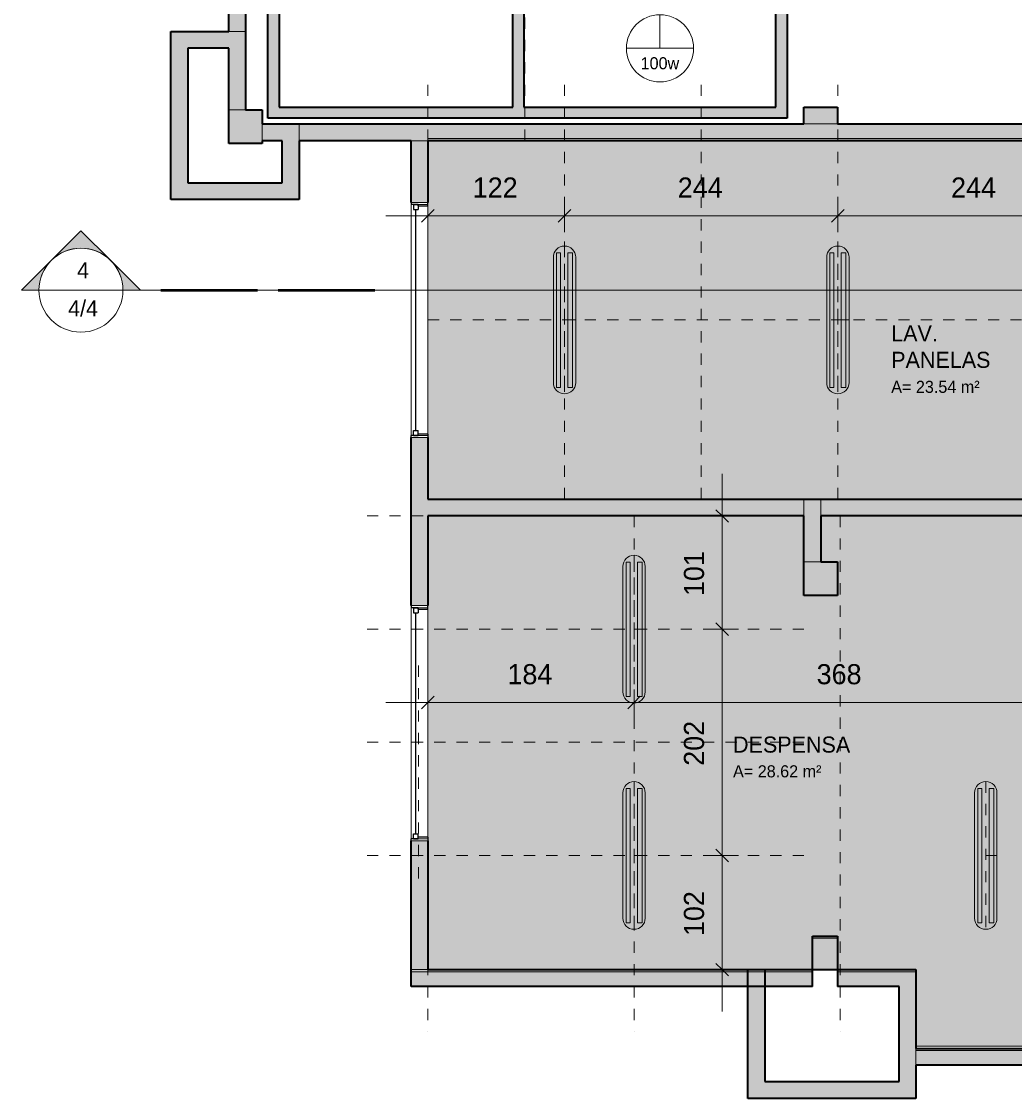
# Model space of a CAD drawing. Header units: metres. Extents: x -31 to 96, y -24 to 31.
# Tile 1 of 155: x -30.36 to -21.5, y -21.31 to -11.7. Entities that reach past the tile are written whole.
import ezdxf

# ---------------------------------------------------------------- set-up
doc = ezdxf.new("R2010")
doc.units = ezdxf.units.M
doc.linetypes.add('Oculta', pattern=[0.007144, 0.004763, -0.002381])
for name, color, linetype, lineweight in [('A-ANNO-DIMS', 211, 'Continuous', 9), ('A-ANNO-DIMS-75', 211, 'Continuous', 9), ('A-AREA-IDEN', 2, 'Continuous', 9), ('A-DETL', 90, 'Continuous', 18), ('A-DETL-GENF', 92, 'Continuous', 18), ('A-DETL-HDLN', 90, 'Oculta', 18), ('A-GLAZ', 151, 'Continuous', 18), ('A-WALL', 113, 'Continuous', 18), ('A-WALL-PATT', 111, 'Continuous', 35), ('G-ANNO-SYMB', 111, 'Continuous', 9), ('G-ANNO-TEXT', 231, 'Continuous', 9)]:
    doc.layers.add(name, color=color, linetype=linetype, lineweight=lineweight)
doc.styles.add('Century Gothic', font='GOTHIC.TTF', dxfattribs={"height": 0.143711})
doc.styles.add('Century Gothic_2', font='GOTHIC.TTF', dxfattribs={"height": 0.179639})
doc.styles.add('Century Gothic_3', font='GOTHIC.TTF', dxfattribs={"height": 0.107783})
doc.styles.add('Century Gothic_B', font='txt', dxfattribs={"height": 0.143612})
doc.dimstyles.new('_Cotas_detalhamento_2_5_mm', dxfattribs={"dimscale": 0.3048, "dimtxt": 0.1875, "dimasz": 0.369094, "dimexe": 0.246063, "dimexo": 0.738189, "dimgap": 0.369094, "dimtad": 1, "dimdec": 0, "dimlfac": 100, "dimzin": 0, "dimdsep": 46, "dimtxsty": 'Century Gothic_2', "dimblk1": 'OBLIQUE', "dimblk2": 'OBLIQUE', "dimsah": 1, "dimcen": 0.09, "dimdle": 1.230315, "dimazin": 0, "dimtfac": 1, "dimtdec": 4, "dimtix": 1, "dimtmove": 0, "dimatfit": 3, "dimfxl": 1, "dimtvp": 1, "dimtolj": 1, "dimtzin": 0, "dimarcsym": 2})

# ---------------------------------------------------------------- blocks, each defined once
blk = doc.blocks.new('Casement w Mullions-Number_0002 - Janela 300 x 150 _cm_-1038435-PLANTA DE TETO - LUMINOTÉCNICO')
at = {"layer": 'A-GLAZ', "lineweight": 25}
for p, q in [((-1.05, 0.075), (-1.03095, 0.075)), ((-1.03095, 0.01055), (-1.03095, 0.075)), ((-1.03095, 0.055), (-1.03095, 0.01055)), ((-1.03095, 0.055), (-0.9865, 0.055)), ((-1.03095, 0.01055), (-0.9865, 0.01055)), ((-1.03095, 0.01055), (-1.01825, 0.01055)), ((-1.01825, -0.075), (-1.01825, 0.01055)), ((-0.9865, 0.055), (-0.9865, 0.01055)), ((-0.9865, 0.03277), (0.9865, 0.03277)), ((0.9865, 0.055), (0.9865, 0.01055)), ((1.03095, 0.055), (0.9865, 0.055)), ((1.03095, 0.01055), (0.9865, 0.01055)), ((1.01825, 0.01055), (1.03095, 0.01055)), ((1.01825, 0.01055), (1.01825, -0.075)), ((1.03095, 0.01055), (1.03095, 0.075)), ((1.05, 0.075), (1.03095, 0.075)), ((1.03095, 0.055), (1.03095, 0.01055)), ((-1.01825, -0.075), (-1.05, -0.075)), ((1.01825, -0.075), (1.05, -0.075))]:
    blk.add_line(p, q, dxfattribs=at)
at = {"layer": 'A-GLAZ'}
for p, q in [((-1.03095, 0.075), (-1.05, 0.075)), ((-1.05, 0.075), (-1.05, -0.075)), ((-1.03095, -0.075), (-1.03095, 0.075)), ((1.03095, 0.075), (-1.03095, 0.075)), ((-1.03095, 0.075), (-1.03095, -0.075)), ((1.03095, 0.075), (1.03095, -0.075)), ((1.05, 0.075), (1.03095, 0.075)), ((1.03095, -0.075), (1.03095, 0.075)), ((1.05, -0.075), (1.05, 0.075)), ((-1.05, -0.075), (-1.03095, -0.075)), ((-1.03095, -0.075), (1.03095, -0.075)), ((1.03095, -0.075), (1.05, -0.075))]:
    blk.add_line(p, q, dxfattribs=at)
blk = doc.blocks.new('Corte - M_Extremidade superior do corte - Preenchido-1049-PLANTA DE TETO - LUMINOTÉCNICO')
at = {"layer": 'G-ANNO-SYMB'}
h = blk.add_hatch(color=256, dxfattribs=at)
edge = h.paths.add_edge_path(flags=0)
edge.add_line((-0.00954, 0.00354), (-0.006, 0.00707))
edge.add_line((-0.006, 0.00707), (-0.00246, 0.00354))
edge.add_arc((-0.006, 0), 0.005, 45, 135)
h = blk.add_hatch(color=256, dxfattribs=at)
edge = h.paths.add_edge_path(flags=0)
edge.add_arc((-0.006, 0), 0.005, 135, 180)
edge.add_line((-0.011, 0), (-0.01307, 0))
edge.add_line((-0.01307, 0), (-0.00954, 0.00354))
h = blk.add_hatch(color=256, dxfattribs=at)
edge = h.paths.add_edge_path(flags=0)
edge.add_line((-0.00246, 0.00354), (0.00107, 0))
edge.add_line((0.00107, 0), (-0.001, 0))
edge.add_arc((-0.006, 0), 0.005, 0, 45)
for p, q in [((-0.006, 0.00707), (-0.00954, 0.00354)), ((-0.00246, 0.00354), (-0.006, 0.00707)), ((-0.00954, 0.00354), (-0.01307, 0)), ((0.00107, 0), (-0.00246, 0.00354)), ((-0.01307, 0), (-0.011, 0)), ((-0.001, 0), (0.00107, 0)), ((-0.011, 0), (-0.01307, 0)), ((-0.001, 0), (0.00107, 0))]:
    blk.add_line(p, q, dxfattribs=at)
at = {"layer": 'G-ANNO-SYMB', "lineweight": 50}
for p, q in [((0.00351, 0), (0.01502, 0)), ((0.01746, 0), (0.02898, 0))]:
    blk.add_line(p, q, dxfattribs=at)
at = {"layer": 'G-ANNO-SYMB'}
for start, end in [(360, 180), (45, 135), (135, 180), (0, 45), (180, 360)]:
    blk.add_arc((-0.006, 0), 0.005, start, end, dxfattribs=at)
blk = doc.blocks.new('DIMBLOCK200-PLANTA DE TETO - LUMINOTÉCNICO')
at = {"layer": 'A-ANNO-DIMS-75'}
for p, q in [((-26.734, -13.5806), (-26.734, -13.3602)), ((-25.514, -13.5806), (-25.514, -13.3602)), ((-27.109, -13.4352), (-25.514, -13.4352)), ((-26.734, -13.4352), (-26.734, -13.5806)), ((-25.514, -13.4352), (-25.514, -13.5806))]:
    blk.add_line(p, q, dxfattribs=at)
at = {"layer": 'A-ANNO-DIMS-75', "lineweight": 18}
for p, q in [((-26.734, -13.4352), (-26.7902, -13.4914)), ((-26.734, -13.4352), (-26.6777, -13.3789)), ((-25.514, -13.4352), (-25.5702, -13.4914)), ((-25.514, -13.4352), (-25.4577, -13.3789))]:
    blk.add_line(p, q, dxfattribs=at)
at = {"layer": 'A-ANNO-DIMS-75', "color": 0, "insert": (-26.3338, -13.0924), "char_height": 0.17964, "width": 0.503571, "attachment_point": 1, "line_spacing_factor": 0.984117, "style": 'Century Gothic_2'}
blk.add_mtext('122', dxfattribs=at)
blk = doc.blocks.new('_Oblique')
at = {"color": 0, "linetype": 'ByBlock', "lineweight": -2}
blk.add_line((-0.5, -0.5), (0.5, 0.5), dxfattribs=at)
blk = doc.blocks.new('DIMBLOCK201-PLANTA DE TETO - LUMINOTÉCNICO')
at = {"layer": 'A-ANNO-DIMS-75'}
for p, q in [((-25.514, -13.5806), (-25.514, -13.3602)), ((-23.074, -13.5806), (-23.074, -13.3602)), ((-25.514, -13.4352), (-23.074, -13.4352)), ((-25.514, -13.4352), (-25.514, -13.5806)), ((-23.074, -13.4352), (-23.074, -13.5806))]:
    blk.add_line(p, q, dxfattribs=at)
at = {"layer": 'A-ANNO-DIMS-75', "lineweight": 18}
for p, q in [((-25.514, -13.4352), (-25.5702, -13.4914)), ((-25.514, -13.4352), (-25.4577, -13.3789)), ((-23.074, -13.4352), (-23.1302, -13.4914)), ((-23.074, -13.4352), (-23.0177, -13.3789))]:
    blk.add_line(p, q, dxfattribs=at)
at = {"layer": 'A-ANNO-DIMS-75', "color": 0, "insert": (-24.5038, -13.0924), "char_height": 0.17964, "width": 0.503571, "attachment_point": 1, "line_spacing_factor": 0.984117, "style": 'Century Gothic_2'}
blk.add_mtext('244', dxfattribs=at)
blk = doc.blocks.new('DIMBLOCK202-PLANTA DE TETO - LUMINOTÉCNICO')
at = {"layer": 'A-ANNO-DIMS-75'}
for p, q in [((-23.074, -13.5806), (-23.074, -13.3602)), ((-20.634, -13.4799), (-20.634, -13.3602)), ((-23.074, -13.4352), (-20.634, -13.4352)), ((-23.074, -13.4352), (-23.074, -13.5806)), ((-20.634, -13.4352), (-20.634, -13.4799))]:
    blk.add_line(p, q, dxfattribs=at)
at = {"layer": 'A-ANNO-DIMS-75', "lineweight": 18}
for p, q in [((-23.074, -13.4352), (-23.1302, -13.4914)), ((-23.074, -13.4352), (-23.0177, -13.3789)), ((-20.634, -13.4352), (-20.6902, -13.4914)), ((-20.634, -13.4352), (-20.5777, -13.3789))]:
    blk.add_line(p, q, dxfattribs=at)
at = {"layer": 'A-ANNO-DIMS-75', "color": 0, "insert": (-22.0638, -13.0924), "char_height": 0.17964, "width": 0.503571, "attachment_point": 1, "line_spacing_factor": 0.984117, "style": 'Century Gothic_2'}
blk.add_mtext('244', dxfattribs=at)
blk = doc.blocks.new('DIMBLOCK207-PLANTA DE TETO - LUMINOTÉCNICO')
at = {"layer": 'A-ANNO-DIMS-75'}
for p, q in [((-27.109, -17.7798), (-24.894, -17.7798)), ((-26.734, -17.9253), (-26.734, -17.7048)), ((-26.734, -17.7798), (-26.734, -17.9253)), ((-24.894, -17.9253), (-24.894, -17.7048)), ((-24.894, -17.7798), (-24.894, -17.9253))]:
    blk.add_line(p, q, dxfattribs=at)
at = {"layer": 'A-ANNO-DIMS-75', "lineweight": 18}
for p, q in [((-26.734, -17.7798), (-26.7902, -17.8361)), ((-26.734, -17.7798), (-26.6777, -17.7236)), ((-24.894, -17.7798), (-24.9502, -17.8361)), ((-24.894, -17.7798), (-24.8377, -17.7236))]:
    blk.add_line(p, q, dxfattribs=at)
at = {"layer": 'A-ANNO-DIMS-75', "color": 0, "insert": (-26.0238, -17.4371), "char_height": 0.17964, "width": 0.503571, "attachment_point": 1, "line_spacing_factor": 0.984117, "style": 'Century Gothic_2'}
blk.add_mtext('184', dxfattribs=at)
blk = doc.blocks.new('DIMBLOCK208-PLANTA DE TETO - LUMINOTÉCNICO')
at = {"layer": 'A-ANNO-DIMS-75', "lineweight": 18}
for p, q in [((-24.894, -17.7798), (-24.9502, -17.8361)), ((-24.894, -17.7798), (-24.8377, -17.7236)), ((-21.214, -17.7798), (-21.2702, -17.8361)), ((-21.214, -17.7798), (-21.1577, -17.7236))]:
    blk.add_line(p, q, dxfattribs=at)
at = {"layer": 'A-ANNO-DIMS-75'}
for p, q in [((-24.894, -17.9253), (-24.894, -17.7048)), ((-24.894, -17.7798), (-20.839, -17.7798)), ((-24.894, -17.7798), (-24.894, -17.9253)), ((-21.214, -17.9253), (-21.214, -17.7048)), ((-21.214, -17.7798), (-21.214, -17.9253))]:
    blk.add_line(p, q, dxfattribs=at)
at = {"layer": 'A-ANNO-DIMS-75', "color": 0, "insert": (-23.2638, -17.4371), "char_height": 0.17964, "width": 0.503571, "attachment_point": 1, "line_spacing_factor": 0.984117, "style": 'Century Gothic_2'}
blk.add_mtext('368', dxfattribs=at)
blk = doc.blocks.new('DIMBLOCK209-PLANTA DE TETO - LUMINOTÉCNICO')
at = {"layer": 'A-ANNO-DIMS-75', "lineweight": 18}
for p, q in [((-24.1061, -19.1446), (-24.1624, -19.0883)), ((-24.1061, -19.1446), (-24.0499, -19.2008)), ((-24.1061, -20.1646), (-24.1624, -20.1083)), ((-24.1061, -20.1646), (-24.0499, -20.2208))]:
    blk.add_line(p, q, dxfattribs=at)
at = {"layer": 'A-ANNO-DIMS-75'}
for p, q in [((-23.9607, -19.1446), (-24.1811, -19.1446)), ((-24.1061, -20.5396), (-24.1061, -19.1446)), ((-24.1061, -19.1446), (-23.9607, -19.1446)), ((-23.9607, -20.1646), (-24.1811, -20.1646)), ((-24.1061, -20.1646), (-23.9607, -20.1646))]:
    blk.add_line(p, q, dxfattribs=at)
at = {"layer": 'A-ANNO-DIMS-75', "color": 0, "insert": (-24.4488, -19.8644), "char_height": 0.17964, "width": 0.503571, "attachment_point": 1, "rotation": 90, "line_spacing_factor": 0.984117, "style": 'Century Gothic_2'}
blk.add_mtext('102', dxfattribs=at)
blk = doc.blocks.new('DIMBLOCK210-PLANTA DE TETO - LUMINOTÉCNICO')
at = {"layer": 'A-ANNO-DIMS-75', "lineweight": 18}
for p, q in [((-24.1061, -17.1246), (-24.1624, -17.0683)), ((-24.1061, -17.1246), (-24.0499, -17.1808)), ((-24.1061, -19.1446), (-24.1624, -19.0883)), ((-24.1061, -19.1446), (-24.0499, -19.2008))]:
    blk.add_line(p, q, dxfattribs=at)
at = {"layer": 'A-ANNO-DIMS-75'}
for p, q in [((-23.9607, -17.1246), (-24.1811, -17.1246)), ((-24.1061, -19.1446), (-24.1061, -17.1246)), ((-24.1061, -17.1246), (-23.9607, -17.1246)), ((-23.9607, -19.1446), (-24.1811, -19.1446)), ((-24.1061, -19.1446), (-23.9607, -19.1446))]:
    blk.add_line(p, q, dxfattribs=at)
at = {"layer": 'A-ANNO-DIMS-75', "color": 0, "insert": (-24.4488, -18.3444), "char_height": 0.17964, "width": 0.503571, "attachment_point": 1, "rotation": 90, "line_spacing_factor": 0.984117, "style": 'Century Gothic_2'}
blk.add_mtext('202', dxfattribs=at)
blk = doc.blocks.new('DIMBLOCK211-PLANTA DE TETO - LUMINOTÉCNICO')
at = {"layer": 'A-ANNO-DIMS-75'}
for p, q in [((-24.1061, -17.1246), (-24.1061, -15.7396)), ((-23.9607, -16.1146), (-24.1811, -16.1146)), ((-24.1061, -16.1146), (-23.9607, -16.1146)), ((-23.9607, -17.1246), (-24.1811, -17.1246)), ((-24.1061, -17.1246), (-23.9607, -17.1246))]:
    blk.add_line(p, q, dxfattribs=at)
at = {"layer": 'A-ANNO-DIMS-75', "lineweight": 18}
for p, q in [((-24.1061, -16.1146), (-24.1624, -16.0583)), ((-24.1061, -16.1146), (-24.0499, -16.1708)), ((-24.1061, -17.1246), (-24.1624, -17.0683)), ((-24.1061, -17.1246), (-24.0499, -17.1808))]:
    blk.add_line(p, q, dxfattribs=at)
at = {"layer": 'A-ANNO-DIMS-75', "color": 0, "insert": (-24.4488, -16.8294), "char_height": 0.17964, "width": 0.503571, "attachment_point": 1, "rotation": 90, "line_spacing_factor": 0.984117, "style": 'Century Gothic_2'}
blk.add_mtext('101', dxfattribs=at)

msp = doc.modelspace()

# ---------------------------------------------------------------- hatches: boundary and pattern name
at = {"layer": 'A-DETL-GENF'}
h = msp.add_hatch(color=254, dxfattribs=at)
h.paths.add_polyline_path([(-20.6273, -20.8474), (-19.3773, -20.8474), (-19.3773, -18.5646), (-20.6273, -18.5646), (-20.6273, -20.7407)], flags=0)
h.paths.add_polyline_path([(-20.8523, -20.8474), (-20.7773, -20.8474), (-20.7773, -18.4146), (-19.3773, -18.4146), (-19.3773, -16.1146), (-23.2273, -16.1146), (-23.2273, -16.5245), (-23.0773, -16.5245), (-23.0773, -16.8245), (-23.3773, -16.8245), (-23.3773, -16.1146), (-26.734, -16.1146), (-26.734, -20.1646), (-23.3023, -20.1646), (-23.3023, -19.8646), (-23.0773, -19.8646), (-23.0773, -20.1646), (-22.3773, -20.1646), (-22.3773, -20.8474), (-21.1523, -20.8474)], flags=0)
h.paths.add_polyline_path([(-9.6773, -20.6646), (-7.3273, -20.6646), (-7.3273, -20.4146), (-7.0773, -20.4146), (-7.0773, -18.7646), (-9.6773, -18.7646), (-9.6773, -19.8546), (-9.8273, -19.8546), (-9.8273, -16.7159), (-10.8273, -16.7159), (-10.8273, -16.9146), (-11.0773, -16.9146), (-11.0773, -18.8146), (-11.2273, -18.8146), (-11.2273, -16.6646), (-14.9523, -16.6646), (-14.9523, -16.9146), (-15.3523, -16.9146), (-15.3523, -16.6646), (-17.7273, -16.6646), (-17.7273, -13.9396), (-19.2273, -13.9396), (-19.2273, -16.5146), (-19.0773, -16.5146), (-19.0773, -16.8146), (-19.2273, -16.8146), (-19.2273, -20.5474), (-19.0773, -20.5474), (-19.0773, -20.6646), (-15.5523, -20.6646), (-15.5523, -20.5146), (-15.2523, -20.5146), (-15.2523, -20.6646), (-11.2273, -20.6646), (-11.2273, -20.2146), (-11.0773, -20.2146), (-11.0773, -20.4146), (-10.8273, -20.4146), (-10.8273, -20.6646), (-9.8273, -20.6646), (-9.8273, -20.5546), (-9.6773, -20.5546), (-9.6773, -20.6421)], flags=0)
h.paths.add_polyline_path([(-6.8657, -20.6646), (-0.7273, -20.6646), (-0.7273, -17.7122), (-5.7773, -17.7122), (-5.7773, -19.0622), (-5.9273, -19.0622), (-5.9273, -16.7146), (-6.9273, -16.7146), (-6.9273, -20.6646)], flags=0)
h.paths.add_polyline_path([(-7.0773, -18.6146), (-7.0773, -16.9146), (-7.3273, -16.9146), (-7.3273, -16.7159), (-9.6773, -16.7159), (-9.6773, -18.6146), (-7.0891, -18.6146)], flags=0)
h.paths.add_polyline_path([(-0.7273, -17.5622), (-0.7273, -17.5337), (-0.7123, -17.5337), (-0.7123, -13.3837), (-0.7273, -13.3837), (-0.7273, -12.6646), (-6.9173, -12.6646), (-6.9173, -12.8146), (-7.2173, -12.8146), (-7.2173, -15.2646), (-5.9273, -15.2646), (-5.9273, -14.1646), (-5.7773, -14.1646), (-5.777, -17.5622), (-3.1285, -17.5622)], flags=0)
h.paths.add_polyline_path([(-7.3273, -16.5659), (-7.3273, -16.4646), (-6.9273, -16.4646), (-6.9273, -16.5646), (-5.9273, -16.5646), (-5.9273, -15.4146), (-7.3673, -15.4146), (-7.3673, -12.6646), (-9.4673, -12.6646), (-9.4673, -15.4159), (-9.6173, -15.4159), (-9.6173, -12.6646), (-10.8273, -12.6646), (-10.8273, -12.8146), (-11.0773, -12.8146), (-11.0773, -16.5146), (-10.8273, -16.5146), (-10.8273, -16.5659), (-8.143, -16.5659)], flags=0)
h.paths.add_polyline_path([(-11.348, -16.5146), (-11.2273, -16.5146), (-11.2273, -15.0146), (-15.2273, -15.0146), (-15.2273, -16.5146), (-13.5458, -16.5146)], flags=0)
h.paths.add_polyline_path([(-15.3773, -16.5146), (-15.3773, -12.7146), (-15.5023, -12.7146), (-15.5023, -12.6146), (-17.5773, -12.6146), (-17.5773, -16.5146), (-16.4043, -16.5146)], flags=0)
h.paths.add_polyline_path([(-20.634, -15.9646), (-19.3773, -15.9646), (-19.3773, -13.7896), (-17.7273, -13.7896), (-17.7273, -12.4646), (-15.5023, -12.4646), (-15.5023, -12.4146), (-15.2023, -12.4146), (-15.2023, -12.5646), (-15.0523, -12.5646), (-15.0523, -12.7146), (-14.3523, -12.7146), (-14.3523, -12.5646), (-11.2273, -12.5646), (-11.2273, -12.4146), (-10.8273, -12.4146), (-10.8273, -12.5146), (-8.9873, -12.5146), (-8.9873, -9.5146), (-9.9329, -9.5146), (-9.9329, -9.5159), (-10.0829, -9.5159), (-10.0829, -5.737), (-12.345, -3.6888), (-16.2273, -3.6888), (-16.2273, -2.4247), (-19.3773, -2.4247), (-19.3773, 0.6853), (-22.3073, 0.6853), (-22.3073, 0.6753), (-23.7273, 0.6753), (-23.7273, 0.6553), (-23.9623, 0.6553), (-23.9623, -0.6747), (-23.3773, -0.6747), (-23.3773, -0.5047), (-23.0773, -0.5047), (-23.0773, -0.6646), (-20.7173, -0.6646), (-20.7173, -2.5146), (-20.8673, -2.5146), (-20.8673, -0.8146), (-23.2273, -0.8146), (-23.2273, -1.7146), (-23.3773, -1.7146), (-23.3773, -0.8247), (-24.1123, -0.8247), (-24.1123, 0.6553), (-24.6623, 0.6553), (-24.6623, 4.8453), (-28.2123, 4.8453), (-28.2123, 4.6953), (-28.3623, 4.6953), (-28.3623, -0.5797), (-28.2123, -0.5797), (-28.2123, -0.8146), (-28.3623, -0.8146), (-28.3623, -3.9396), (-26.3623, -3.9396), (-26.3623, -4.6146), (-26.1448, -4.6146), (-26.1448, -4.7646), (-26.3623, -4.7646), (-26.3623, -5.9896), (-24.1623, -5.9896), (-24.1623, -6.1396), (-24.2623, -6.1396), (-24.2623, -6.3271), (-24.4123, -6.3271), (-24.4123, -6.1396), (-28.3623, -6.1396), (-28.3623, -8.3646), (-28.2273, -8.3646), (-28.2273, -8.5146), (-24.4123, -8.5146), (-24.4123, -8.3271), (-24.2623, -8.3271), (-24.2623, -8.5146), (-23.3773, -8.5146), (-23.3773, -8.3646), (-23.0773, -8.3646), (-23.0773, -8.5146), (-19.3023, -8.5146), (-19.3023, -8.3646), (-19.0773, -8.3646), (-19.0773, -11.2746), (-19.3023, -11.2746), (-19.3023, -12.4896), (-19.0773, -12.4896), (-19.0773, -12.7896), (-19.3773, -12.7896), (-19.3773, -12.7646), (-26.734, -12.7646), (-26.734, -15.9646), (-20.6667, -15.9646)], flags=0)
h.paths.add_polyline_path([(-15.2273, -14.8646), (-15.2223, -14.8646), (-15.2223, -12.7146), (-15.2273, -12.7146), (-15.2273, -14.8618)], flags=0)
h.paths.add_polyline_path([(-12.7987, -11.4646), (-13.0273, -11.4646), (-13.0273, -11.3146), (-12.2773, -11.3146), (-12.2773, -11.4646)], flags=0)
h.paths.add_polyline_path([(-11.5773, -11.4646), (-11.5773, -11.3146), (-11.2773, -11.3146), (-11.2773, -11.4646)], flags=0)
h.paths.add_polyline_path([(-13.7273, -11.4646), (-14.0273, -11.4646), (-14.0273, -11.3146), (-13.7273, -11.3146)], flags=0)
h.paths.add_polyline_path([(-16.4584, -11.4646), (-16.6273, -11.4646), (-16.6273, -11.3146), (-16.1773, -11.3146), (-16.1773, -11.4646), (-16.2273, -11.4646)], flags=0)
h.paths.add_polyline_path([(-15.4773, -11.4646), (-15.4773, -11.3146), (-15.0273, -11.3146), (-15.0273, -11.4646), (-15.3615, -11.4646)], flags=0)
h.paths.add_polyline_path([(-17.3273, -11.4646), (-17.8773, -11.4646), (-17.8773, -9.9146), (-17.7273, -9.9146), (-17.7273, -11.3146), (-17.3273, -11.3146)], flags=0)
h.paths.add_polyline_path([(-17.7273, -9.2146), (-17.8773, -9.2146), (-17.8773, -6.8847), (-17.7273, -6.8847), (-17.7273, -8.8146)], flags=0)
h.paths.add_polyline_path([(-17.7321, -6.1847), (-17.8773, -6.1847), (-17.8773, -5.8847), (-17.7273, -5.8847), (-17.7273, -6.1847)], flags=0)
h.paths.add_polyline_path([(-19.288, -6.1396), (-21.8123, -6.1396), (-21.8123, -5.9896), (-19.2273, -5.9896), (-19.2273, -6.1396)], flags=0)
h.paths.add_polyline_path([(-23.1089, -6.1396), (-23.4623, -6.1396), (-23.4623, -5.9896), (-22.5123, -5.9896), (-22.5123, -6.1396), (-23.0939, -6.1396)], flags=0)
h.paths.add_polyline_path([(-28.2273, -5.9896), (-26.5123, -5.9896), (-26.5123, -4.0896), (-28.3623, -4.0896), (-28.3623, -5.9896)], flags=0)
h.paths.add_polyline_path([(-10.0029, -5.5856), (-6.5934, -1.8198), (-7.8905, -0.6454), (-8.9918, -1.8617), (-9.9184, -1.0228), (-12.2267, -3.572), (-10.003, -5.5855)], flags=0)
h.paths.add_polyline_path([(-17.8773, -5.1847), (-17.8773, -4.7847), (-17.7273, -4.7847), (-17.7273, -5.1847)], flags=0)
h.paths.add_polyline_path([(-19.3773, -4.9396), (-19.5273, -4.9396), (-19.5273, -4.5646), (-19.2273, -4.5646), (-19.2273, -4.9396), (-19.3168, -4.9396)], flags=0)
h.paths.add_polyline_path([(-20.7173, -4.7646), (-21.0373, -4.7646), (-21.0373, -4.6146), (-20.8673, -4.6146), (-20.8673, -4.5146), (-20.7173, -4.5146), (-20.7173, -4.6146)], flags=0)
h.paths.add_polyline_path([(-23.0373, -4.7646), (-24.1448, -4.7646), (-24.1448, -4.6146), (-23.3773, -4.6146), (-23.3773, -3.7146), (-23.2273, -3.7146), (-23.2273, -4.4646), (-23.0823, -4.4646), (-23.0823, -4.6146), (-23.0373, -4.6146)], flags=0)
h.paths.add_polyline_path([(-20.6877, 0.8353), (-19.3773, 0.8353), (-19.3773, 4.8453), (-22.1573, 4.8453), (-22.1573, 0.8353), (-20.7173, 0.8353)], flags=0)
at = {"layer": 'A-WALL-PATT', "lineweight": 18}
for color, points in [(9, [(-28.0623, -12.5646), (-28.0623, -8.8146), (-28.1623, -8.8146), (-28.1623, -12.5646)]), (9, [(-25.9773, -12.4646), (-25.8773, -12.4646), (-25.8773, -8.8146), (-25.9773, -8.8146), (-25.9773, -12.4015)]), (9, [(-23.5273, -12.5646), (-23.5273, -8.8146), (-23.6273, -8.8146), (-23.6273, -12.5646)]), (256, [(-28.3623, -11.7896), (-28.3623, -10.4896), (-28.5123, -10.4896), (-28.5123, -11.7896)]), (256, [(-28.5123, -11.9396), (-28.5123, -11.7896), (-29.0273, -11.7896), (-29.0273, -11.9396), (-28.8773, -11.9396)]), (256, [(-28.3623, -12.4896), (-28.3623, -11.7896), (-28.5123, -11.7896), (-28.5123, -12.4896)]), (256, [(-29.0273, -13.2896), (-28.8773, -13.2896), (-28.8773, -11.9396), (-29.0273, -11.9396), (-29.0273, -12.4646)]), (256, [(-28.384, -12.7896), (-28.2123, -12.7896), (-28.2123, -12.4896), (-28.5123, -12.4896), (-28.5123, -12.7896)]), (9, [(-23.6273, -12.5646), (-23.6273, -12.4646), (-28.0623, -12.4646), (-28.0623, -12.5646), (-24.1995, -12.5646)]), (256, [(-23.0773, -12.6146), (-23.0773, -12.4646), (-23.3773, -12.4646), (-23.3773, -12.6146)]), (256, [(-28.034, -12.7646), (-28.034, -12.6146), (-28.2123, -12.6146), (-28.2123, -12.7646), (-28.0541, -12.7646)]), (256, [(-27.884, -13.1396), (-27.884, -12.6146), (-28.034, -12.6146), (-28.034, -13.1396)]), (256, [(-27.7114, -12.7646), (-26.734, -12.7646), (-26.734, -12.6146), (-27.884, -12.6146), (-27.884, -12.7646)]), (256, [(-20.6877, -12.7646), (-19.3773, -12.7646), (-19.3773, -12.7446), (-26.734, -12.7446), (-26.734, -12.7646), (-23.0773, -12.7646)]), (256, [(-28.0623, -13.2896), (-27.884, -13.2896), (-27.884, -13.1396), (-28.8773, -13.1396), (-28.8773, -13.2896), (-28.1623, -13.2896)]), (7, [(-23.3773, -16.1146), (-23.3773, -15.9646), (-26.734, -15.9646), (-26.734, -16.1146), (-24.1995, -16.1146)]), (256, [(-23.3773, -16.5245), (-23.2273, -16.5245), (-23.2273, -15.9646), (-23.3773, -15.9646), (-23.3773, -16.1146)]), (7, [(-19.3773, -16.1146), (-19.3773, -15.9646), (-23.2273, -15.9646), (-23.2273, -16.1146), (-20.6877, -16.1146)]), (256, [(-23.0773, -16.8245), (-23.0773, -16.5245), (-23.3773, -16.5245), (-23.3773, -16.8245), (-23.2273, -16.8245)]), (256, [(-23.0773, -20.1646), (-23.0773, -19.8846), (-23.3023, -19.8846), (-23.3023, -20.1646)]), (256, [(-22.5273, -20.3146), (-22.3773, -20.3146), (-22.3773, -20.1846), (-23.0773, -20.1846), (-23.0773, -20.3146)]), (256, [(-22.4436, -21.1646), (-22.3773, -21.1646), (-22.3773, -20.3146), (-22.5273, -20.3146), (-22.5273, -21.1646)]), (256, [(-22.4436, -21.3146), (-22.3773, -21.3146), (-22.3773, -21.1646), (-23.7273, -21.1646), (-23.7273, -21.3146), (-23.3023, -21.3146)])]:
    msp.add_hatch(color=color, dxfattribs=at).paths.add_polyline_path(points, flags=0)
at = {"layer": 'A-WALL-PATT'}
for points in [[(-20.6877, -12.7446), (-19.3773, -12.7446), (-19.3773, -12.6146), (-26.734, -12.6146), (-26.734, -12.7446), (-24.1995, -12.7446)], [(-23.0773, -19.8846), (-23.0773, -19.8646), (-23.3023, -19.8646), (-23.3023, -19.8846)], [(-26.884, -20.3146), (-23.3023, -20.3146), (-23.3023, -20.1846), (-26.884, -20.1846)], [(-23.0773, -20.1846), (-22.3773, -20.1846), (-22.3773, -20.1646), (-23.0773, -20.1646)]]:
    msp.add_hatch(color=256, dxfattribs=at).paths.add_polyline_path(points, flags=0)
at = {"layer": 'A-WALL-PATT', "lineweight": 18}
h = msp.add_hatch(color=7, dxfattribs=at)
h.paths.add_polyline_path([(-26.884, -20.1646), (-26.734, -20.1646), (-26.734, -19.0146), (-26.884, -19.0146), (-26.884, -19.5911)], flags=0)
h.paths.add_polyline_path([(-26.734, -16.9146), (-26.734, -15.4146), (-26.884, -15.4146), (-26.884, -16.9146)], flags=0)
h.paths.add_polyline_path([(-26.734, -13.3146), (-26.734, -12.7646), (-26.884, -12.7646), (-26.884, -13.3146)], flags=0)
h = msp.add_hatch(color=256, dxfattribs=at)
h.paths.add_polyline_path([(-23.3023, -20.1846), (-23.3023, -20.1646), (-23.7273, -20.1646), (-23.7273, -20.1846)], flags=0)
h.paths.add_polyline_path([(-26.734, -20.1846), (-23.8773, -20.1846), (-23.8773, -20.1646), (-26.884, -20.1646), (-26.884, -20.1846)], flags=0)
h = msp.add_hatch(color=256, dxfattribs=at)
h.paths.add_polyline_path([(-23.8773, -21.3146), (-23.7273, -21.3146), (-23.7273, -20.3146), (-23.8773, -20.3146), (-23.8773, -21.1646)], flags=0)
h.paths.add_polyline_path([(-23.8743, -20.1846), (-23.7273, -20.1846), (-23.7273, -20.1646), (-23.8773, -20.1646), (-23.8773, -20.1846)], flags=0)
h = msp.add_hatch(color=256, dxfattribs=at)
h.paths.add_polyline_path([(-20.6877, -20.8874), (-20.4023, -20.8874), (-20.4023, -20.8674), (-22.3773, -20.8674), (-22.3773, -20.8874), (-20.7773, -20.8874)], flags=0)
h.paths.add_polyline_path([(-19.3773, -20.8874), (-19.3773, -20.8674), (-19.6023, -20.8674), (-19.6023, -20.8874), (-19.3973, -20.8874)], flags=0)
at = {"layer": 'A-WALL-PATT'}
h = msp.add_hatch(color=256, dxfattribs=at)
h.paths.add_polyline_path([(-20.6877, -21.0174), (-20.4023, -21.0174), (-20.4023, -20.8874), (-22.3773, -20.8874), (-22.3773, -21.0174), (-20.7773, -21.0174)], flags=0)
h.paths.add_polyline_path([(-19.6023, -21.0174), (-19.3773, -21.0174), (-19.3773, -20.8874), (-19.6023, -20.8874)], flags=0)

# ---------------------------------------------------------------- linework, layer by layer
at = {"layer": 'A-DETL'}
for p, q in [((-24.6623, -11.9396), (-24.6623, -11.6396)), ((-24.9623, -11.9396), (-24.3623, -11.9396)), ((-26.734, -13.3146), (-26.734, -15.4146)), ((-25.614, -13.8049), (-25.614, -14.9243)), ((-25.5856, -14.9665), (-25.5856, -13.7665)), ((-25.5856, -13.7665), (-25.5495, -13.7665)), ((-25.5495, -13.7665), (-25.5495, -14.9665)), ((-25.484, -14.9665), (-25.484, -13.7665)), ((-25.484, -13.7665), (-25.4418, -13.7665)), ((-25.4418, -13.7665), (-25.4418, -14.9665)), ((-25.414, -14.9243), (-25.414, -13.8049)), ((-23.174, -13.8049), (-23.174, -14.9243)), ((-23.1456, -14.9665), (-23.1456, -13.7665)), ((-23.1456, -13.7665), (-23.1095, -13.7665)), ((-23.1095, -13.7665), (-23.1095, -14.9665)), ((-23.044, -14.9665), (-23.044, -13.7665)), ((-23.044, -13.7665), (-23.0018, -13.7665)), ((-23.0018, -13.7665), (-23.0018, -14.9665)), ((-22.974, -14.9243), (-22.974, -13.8049)), ((-25.5495, -14.9665), (-25.5856, -14.9665)), ((-25.4418, -14.9665), (-25.484, -14.9665)), ((-23.1095, -14.9665), (-23.1456, -14.9665)), ((-23.0018, -14.9665), (-23.044, -14.9665)), ((-24.9656, -17.7265), (-24.9656, -16.5265)), ((-24.9656, -16.5265), (-24.9295, -16.5265)), ((-24.9295, -16.5265), (-24.9295, -17.7265)), ((-24.864, -17.7265), (-24.864, -16.5265)), ((-24.864, -16.5265), (-24.8218, -16.5265)), ((-24.8218, -16.5265), (-24.8218, -17.7265)), ((-24.994, -16.5649), (-24.994, -17.6843)), ((-24.794, -17.6843), (-24.794, -16.5649)), ((-26.734, -16.9146), (-26.734, -19.0146)), ((-24.9295, -17.7265), (-24.9656, -17.7265)), ((-24.8218, -17.7265), (-24.864, -17.7265)), ((-24.9656, -19.7465), (-24.9656, -18.5465)), ((-24.9656, -18.5465), (-24.9295, -18.5465)), ((-24.9295, -18.5465), (-24.9295, -19.7465)), ((-24.864, -19.7465), (-24.864, -18.5465)), ((-24.864, -18.5465), (-24.8218, -18.5465)), ((-24.8218, -18.5465), (-24.8218, -19.7465)), ((-21.8256, -19.7465), (-21.8256, -18.5465)), ((-21.8256, -18.5465), (-21.7895, -18.5465)), ((-21.7895, -18.5465), (-21.7895, -19.7465)), ((-21.724, -19.7465), (-21.724, -18.5465)), ((-21.724, -18.5465), (-21.6818, -18.5465)), ((-21.6818, -18.5465), (-21.6818, -19.7465)), ((-24.994, -18.5849), (-24.994, -19.7043)), ((-24.794, -19.7043), (-24.794, -18.5849)), ((-21.854, -18.5849), (-21.854, -19.7043)), ((-21.654, -19.7043), (-21.654, -18.5849)), ((-24.9295, -19.7465), (-24.9656, -19.7465)), ((-24.8218, -19.7465), (-24.864, -19.7465)), ((-21.7895, -19.7465), (-21.8256, -19.7465)), ((-21.6818, -19.7465), (-21.724, -19.7465)), ((-22.3773, -20.8474), (-20.7773, -20.8474))]:
    msp.add_line(p, q, dxfattribs=at)
msp.add_circle((-24.6623, -11.9396), 0.3, dxfattribs=at)
for centre, start, end in [((-25.514, -13.8049), 360, 180), ((-23.074, -13.8049), 360, 180), ((-25.514, -14.9243), 180, 0), ((-23.074, -14.9243), 180, 0), ((-24.894, -16.5649), 360, 180), ((-24.894, -17.6843), 180, 0), ((-24.894, -18.5849), 360, 180), ((-21.754, -18.5849), 360, 180), ((-24.894, -19.7043), 180, 360), ((-21.754, -19.7043), 180, 360)]:
    msp.add_arc(centre, 0.1, start, end, dxfattribs=at)
at = {"layer": 'A-DETL-HDLN'}
for p, q in [((-25.8673, -12.7646), (-25.8673, -11.0846)), ((-26.734, -15.9646), (-26.734, -12.1646)), ((-25.514, -15.9646), (-25.514, -12.1646)), ((-24.294, -15.9646), (-24.294, -12.1646)), ((-23.074, -15.9646), (-23.074, -12.1646)), ((-25.514, -13.7049), (-25.514, -15.0243)), ((-23.074, -13.7049), (-23.074, -15.0243)), ((-26.734, -14.3646), (-19.734, -14.3646)), ((-25.414, -14.3646), (-25.614, -14.3646)), ((-22.974, -14.3646), (-23.174, -14.3646)), ((-23.3773, -16.1146), (-27.3773, -16.1146)), ((-26.734, -16.1146), (-26.734, -20.7146)), ((-26.734, -16.1146), (-26.734, -20.7146)), ((-24.894, -16.1146), (-24.894, -20.7146)), ((-23.054, -16.1146), (-23.054, -20.7146)), ((-24.894, -16.4649), (-24.894, -17.7843)), ((-23.3773, -17.1246), (-27.3773, -17.1246)), ((-24.794, -17.1246), (-24.994, -17.1246)), ((-26.8181, -17.4506), (-26.8181, -19.4006)), ((-23.3773, -18.1346), (-27.3773, -18.1346)), ((-24.894, -18.4849), (-24.894, -19.8043)), ((-21.754, -18.4849), (-21.754, -19.8043)), ((-23.3773, -19.1446), (-27.3773, -19.1446)), ((-24.794, -19.1446), (-24.994, -19.1446)), ((-21.654, -19.1446), (-21.854, -19.1446))]:
    msp.add_line(p, q, dxfattribs=at)
at = {"layer": 'A-WALL', "lineweight": 35}
for p, q in [((-28.5123, -11.7896), (-28.5123, -8.2646)), ((-28.3623, -8.6646), (-28.3623, -12.4896)), ((-28.1623, -12.5646), (-28.1623, -8.7146)), ((-28.0623, -8.8146), (-28.0623, -12.4646)), ((-25.9773, -12.4646), (-25.9773, -8.8146)), ((-25.8773, -11.2746), (-25.8773, -12.4646)), ((-23.6273, -12.4646), (-23.6273, -11.2746)), ((-23.5273, -11.2746), (-23.5273, -12.5646)), ((-29.0273, -11.7896), (-28.5123, -11.7896)), ((-29.0273, -13.2896), (-29.0273, -11.7896)), ((-28.5123, -11.9396), (-28.8773, -11.9396)), ((-28.8773, -11.9396), (-28.8773, -13.1396)), ((-28.5123, -12.7896), (-28.5123, -11.9396)), ((-28.3623, -12.4896), (-28.2123, -12.4896)), ((-28.2123, -12.4896), (-28.2123, -12.6146)), ((-28.0623, -12.4646), (-25.9773, -12.4646)), ((-25.8773, -12.4646), (-23.6273, -12.4646)), ((-23.3773, -12.6146), (-23.3773, -12.4646)), ((-23.3773, -12.4646), (-23.0773, -12.4646)), ((-23.0773, -12.4646), (-23.0773, -12.6146)), ((-23.5273, -12.5646), (-28.1623, -12.5646)), ((-28.2123, -12.6146), (-23.3773, -12.6146)), ((-23.0773, -12.6146), (-19.3773, -12.6146)), ((-28.034, -12.7646), (-28.2123, -12.7646)), ((-28.2123, -12.7646), (-28.2123, -12.7896)), ((-28.034, -13.1396), (-28.034, -12.7646)), ((-27.884, -12.7646), (-27.884, -13.2896)), ((-26.884, -12.7646), (-27.884, -12.7646)), ((-26.884, -13.3146), (-26.884, -12.7646)), ((-19.3773, -12.7646), (-26.734, -12.7646)), ((-26.734, -12.7646), (-26.734, -13.3146)), ((-28.2123, -12.7896), (-28.5123, -12.7896)), ((-28.8773, -13.1396), (-28.034, -13.1396)), ((-27.884, -13.2896), (-29.0273, -13.2896)), ((-26.884, -16.9146), (-26.884, -15.4146)), ((-26.734, -15.4146), (-26.734, -15.9646)), ((-26.734, -15.9646), (-19.3773, -15.9646)), ((-26.734, -16.1146), (-26.734, -16.9146)), ((-23.3773, -16.1146), (-26.734, -16.1146)), ((-23.3773, -16.8245), (-23.3773, -16.1146)), ((-23.2273, -16.1146), (-23.2273, -16.5245)), ((-19.3773, -16.1146), (-23.2273, -16.1146)), ((-23.2273, -16.5245), (-23.0773, -16.5245)), ((-23.0773, -16.5245), (-23.0773, -16.8245)), ((-23.0773, -16.8245), (-23.3773, -16.8245)), ((-26.884, -20.3146), (-26.884, -19.0146)), ((-26.734, -19.0146), (-26.734, -20.1646)), ((-23.3023, -20.3146), (-23.3023, -19.8646)), ((-23.3023, -19.8646), (-23.0773, -19.8646)), ((-23.0773, -19.8646), (-23.0773, -20.3146)), ((-26.734, -20.1646), (-22.3773, -20.1646)), ((-23.8773, -21.3146), (-23.8773, -20.1646)), ((-23.7273, -20.1646), (-23.7273, -21.1646)), ((-22.3773, -20.1646), (-22.3773, -20.8674)), ((-23.3023, -20.3146), (-26.884, -20.3146)), ((-22.5273, -20.3146), (-23.0773, -20.3146)), ((-22.5273, -21.1646), (-22.5273, -20.3146)), ((-22.3773, -20.8674), (-20.7773, -20.8674)), ((-22.3773, -21.0174), (-22.3773, -21.3146)), ((-20.4023, -21.0174), (-22.3773, -21.0174)), ((-23.7273, -21.1646), (-22.5273, -21.1646)), ((-22.3773, -21.3146), (-23.8773, -21.3146))]:
    msp.add_line(p, q, dxfattribs=at)
at = {"layer": 'A-WALL'}
for p, q in [((-28.5123, -11.7896), (-28.3623, -11.7896)), ((-28.3623, -12.4896), (-28.5123, -12.4896)), ((-28.2123, -12.7646), (-28.2123, -12.6146)), ((-27.884, -12.7646), (-27.884, -12.6146)), ((-23.0773, -12.6146), (-23.3773, -12.6146)), ((-26.884, -12.7646), (-26.734, -12.7646)), ((-26.734, -12.7446), (-26.734, -12.7646)), ((-26.734, -12.7446), (-19.3773, -12.7446)), ((-23.3773, -15.9646), (-23.3773, -16.1146)), ((-23.2273, -16.1146), (-23.2273, -15.9646)), ((-23.2273, -16.5245), (-23.3773, -16.5245)), ((-23.3023, -19.8846), (-23.0773, -19.8846)), ((-26.734, -20.1646), (-26.884, -20.1646)), ((-23.3023, -20.1846), (-26.884, -20.1846)), ((-23.0773, -20.1846), (-22.3773, -20.1846)), ((-22.3773, -21.0174), (-22.3773, -20.8674)), ((-20.4023, -20.8874), (-22.3773, -20.8874))]:
    msp.add_line(p, q, dxfattribs=at)
at = {"layer": 'G-ANNO-SYMB'}
for p, q in [((-30.2061, -14.0989), (-29.4561, -14.0989)), ((-29.3811, -14.0989), (0.4788, -14.0989))]:
    msp.add_line(p, q, dxfattribs=at)

# ---------------------------------------------------------------- block references
at = {"layer": 'A-GLAZ', "rotation": 89.99999999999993}
for p in [(-26.809, -14.3646), (-26.809, -17.9646)]:
    msp.add_blockref('Casement w Mullions-Number_0002 - Janela 300 x 150 _cm_-1038435-PLANTA DE TETO - LUMINOTÉCNICO', p, dxfattribs=at)
at = {"layer": 'G-ANNO-SYMB', "xscale": 74.99999999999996, "yscale": 74.99999999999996, "zscale": 74.99999999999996}
msp.add_blockref('Corte - M_Extremidade superior do corte - Preenchido-1049-PLANTA DE TETO - LUMINOTÉCNICO', (-29.3811, -14.0989), dxfattribs=at)

# ---------------------------------------------------------------- texts
at = {"layer": 'A-AREA-IDEN', "attachment_point": 1}
for s, insert, char_height, width, line_spacing_factor, style in [('LAV.\\PPANELAS', (-22.5981, -14.4131), 0.14361, 1.017, 0.984796, 'Century Gothic_B'), ('A= 23.54 m²', (-22.5981, -14.9077), 0.107783, 1.00305, 0.984117, 'Century Gothic_3'), ('DESPENSA', (-24.01, -18.0836), 0.14361, 1.1502, 0.984796, 'Century Gothic_B'), ('A= 28.62 m²', (-24.01, -18.3401), 0.107783, 1.00305, 0.984117, 'Century Gothic_3')]:
    msp.add_mtext(s, dxfattribs=dict(at, insert=insert, char_height=char_height, width=width, line_spacing_factor=line_spacing_factor, style=style))
at = {"layer": 'G-ANNO-SYMB', "attachment_point": 2, "line_spacing_factor": 0.984117, "style": 'Century Gothic'}
for s, insert, char_height, width in [('4', (-29.8125, -13.8504), 0.1437, 0.131391), ('4/4', (-29.8125, -14.1895), 0.14371, 0.365376)]:
    msp.add_mtext(s, dxfattribs=dict(at, insert=insert, char_height=char_height, width=width))
at = {"layer": 'G-ANNO-TEXT', "color": 7, "insert": (-24.8352, -12.0191), "char_height": 0.10778, "width": 0.44145, "attachment_point": 1, "line_spacing_factor": 0.984117, "style": 'Century Gothic_3'}
msp.add_mtext('100w', dxfattribs=at)

# ---------------------------------------------------------------- dimensions: what is measured, and where the dimension line sits
at = {"layer": 'A-ANNO-DIMS'}
for base, p1, p2, override, picture, middle in [((-25.514, -13.4352), (-26.734, -13.3556), (-25.514, -13.3556), {"dimpost": '<>', "dimfxl": 1.22}, 'DIMBLOCK200-PLANTA DE TETO - LUMINOTÉCNICO', (-26.124, -13.2306)), ((-23.074, -13.4352), (-25.514, -13.3556), (-23.074, -13.3556), {"dimpost": '<>', "dimfxl": 2.44}, 'DIMBLOCK201-PLANTA DE TETO - LUMINOTÉCNICO', (-24.294, -13.2306)), ((-20.634, -13.4352), (-23.074, -13.3556), (-20.634, -13.7049), {"dimpost": '<>', "dimfxl": 2.464869}, 'DIMBLOCK202-PLANTA DE TETO - LUMINOTÉCNICO', (-21.854, -13.2306)), ((-24.894, -17.7798), (-26.734, -17.7003), (-24.894, -17.7003), {"dimpost": '<>', "dimfxl": 1.84}, 'DIMBLOCK207-PLANTA DE TETO - LUMINOTÉCNICO', (-25.814, -17.573)), ((-21.214, -17.7798), (-24.894, -17.7003), (-21.214, -17.7003), {"dimpost": '<>', "dimfxl": 3.68}, 'DIMBLOCK208-PLANTA DE TETO - LUMINOTÉCNICO', (-23.054, -17.573))]:
    dim = msp.add_linear_dim(base=base, p1=p1, p2=p2, dimstyle='_Cotas_detalhamento_2_5_mm', override=override, dxfattribs=at)
    dim.commit()
    dim.dimension.update_dxf_attribs({"geometry": picture, "text_midpoint": middle})
for base, p1, p2, override, picture, middle in [((-24.1061, -16.1146), (-24.1857, -17.1246), (-24.1857, -16.1146), {"dimpost": '<>', "dimfxl": 1.01}, 'DIMBLOCK211-PLANTA DE TETO - LUMINOTÉCNICO', (-24.3129, -16.6196)), ((-24.1061, -17.1246), (-24.1857, -19.1446), (-24.1857, -17.1246), {"dimpost": '<>', "dimfxl": 2.02}, 'DIMBLOCK210-PLANTA DE TETO - LUMINOTÉCNICO', (-24.3129, -18.1346)), ((-24.1061, -19.1446), (-24.1857, -20.1646), (-24.1857, -19.1446), {"dimpost": '<>', "dimfxl": 1.02}, 'DIMBLOCK209-PLANTA DE TETO - LUMINOTÉCNICO', (-24.3129, -19.6546))]:
    dim = msp.add_linear_dim(base=base, p1=p1, p2=p2, angle=90, dimstyle='_Cotas_detalhamento_2_5_mm', override=override, dxfattribs=at)
    dim.commit()
    dim.dimension.update_dxf_attribs({"geometry": picture, "text_midpoint": middle})

doc.saveas('drawing.dxf')
